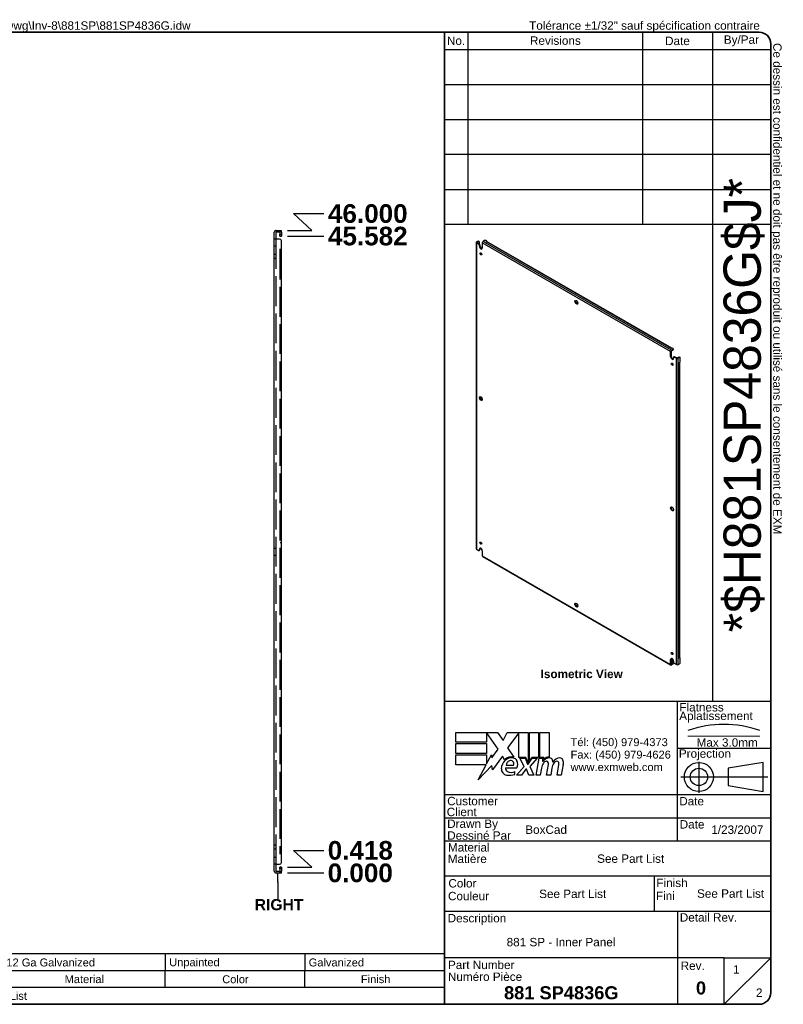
# Model space of a CAD drawing. Header units: inches. Extents: x 4 to 113, y 3 to 73.
# Tile 2 of 2: x 58 to 113, y 3 to 73. Entities that reach past the tile are written whole.
import ezdxf
from ezdxf.enums import TextEntityAlignment as Align

# ---------------------------------------------------------------- set-up
doc = ezdxf.new("R2010")
doc.units = ezdxf.units.IN
doc.header["$LTSCALE"] = 11.111111
doc.header["$MEASUREMENT"] = 0
for name, pattern in [('CHAIN', [0.7087, 0.4724, -0.0591, 0.1181, -0.0591]), ('DASHED', [0.2067, 0.1654, -0.0413]), ('DASHED_SPACE', [0.2067, 0.1654, -0.0413])]:
    doc.linetypes.add(name, pattern=pattern)
doc.layers.get('0').update_dxf_attribs({"lineweight": 25})
for name, color, linetype, lineweight in [('Centerline(ANSI)', 7, 'Continuous', 25), ('Dimensions(ANSI)', 7, 'Continuous', 25), ('Hidden Edges(ANSI)', 7, 'DASHED_SPACE', 25), ('Sketch Geometry(ANSI)', 7, 'Continuous', 25), ('Symbols(ANSI)', 7, 'Continuous', 25), ('Visible Edges(ANSI)', 7, 'Continuous', 25), ('Visible Tangent Edges(ANSI)', 7, 'Continuous', 25)]:
    doc.layers.add(name, color=color, linetype=linetype, lineweight=lineweight)
doc.styles.add('Current-ANSI', font='arial.ttf')
doc.styles.add('Dimension-ANSI', font='arialbd.ttf')
doc.styles.add('Part List-ANSI', font='arial.ttf')
doc.styles.add('Text Style44', font='arialbd.ttf')
doc.styles.add('Text Style83', font='FRE3OF9X.TTF')
doc.dimstyles.new('INCH-ANSI', dxfattribs={"dimscale": 11.111111, "dimtxt": 0.12, "dimasz": 0.098425, "dimexe": 0.04, "dimexo": 0.04, "dimgap": 0.031496, "dimtad": 0, "dimtih": 1, "dimtoh": 1, "dimdec": 3, "dimrnd": 1e-08, "dimzin": 0, "dimdsep": 46, "dimtxsty": 'Dimension-ANSI', "dimcen": 0.09, "dimdle": 0.312, "dimclrd": 179, "dimclre": 179, "dimclrt": 7, "dimadec": 1, "dimazin": 0, "dimtfac": 1, "dimtdec": 3, "dimtofl": 0, "dimtmove": 0, "dimatfit": 3, "dimfxl": 1, "dimtolj": 1, "dimtzin": 4, "dimlwd": 25, "dimlwe": 25, "dimarcsym": 0})

# ---------------------------------------------------------------- blocks, each defined once
blk = doc.blocks.new('Parts List')
at = {"layer": 'Symbols(ANSI)'}
for p, q in [((13.023, 0.795), (3.548, 0.795)), ((3.548, 0.795), (3.548, 0.615)), ((3.848, 0.795), (3.848, 0.615)), ((4.973, 0.795), (4.973, 0.615)), ((5.273, 0.795), (5.273, 0.615)), ((8.273, 0.795), (8.273, 0.615)), ((10.023, 0.795), (10.023, 0.615)), ((11.523, 0.795), (11.523, 0.615)), ((13.023, 0.795), (13.023, 0.615)), ((13.023, 0.615), (3.548, 0.615)), ((3.548, 0.435), (3.548, 0.615)), ((3.848, 0.435), (3.848, 0.615)), ((4.973, 0.435), (4.973, 0.615)), ((5.273, 0.435), (5.273, 0.615)), ((8.273, 0.435), (8.273, 0.615)), ((10.023, 0.435), (10.023, 0.615)), ((11.523, 0.435), (11.523, 0.615)), ((13.023, 0.435), (13.023, 0.615)), ((3.548, 0.255), (3.548, 0.435)), ((13.023, 0.435), (3.548, 0.435)), ((13.023, 0.255), (13.023, 0.435)), ((13.023, 0.255), (3.548, 0.255))]:
    blk.add_line(p, q, dxfattribs=at)
at = {"layer": 'Symbols(ANSI)', "char_height": 0.085, "attachment_point": 7, "line_spacing_factor": 0.25, "style": 'Part List-ANSI'}
for s, insert in [('1', (3.678, 0.662)), ('881 SP4836G-P', (3.888, 0.66)), ('0', (5.095, 0.66)), ('881 SP - Inner Panel Part', (5.313, 0.66)), ('12 Ga Galvanized', (8.321, 0.66)), ('Unpainted', (10.068, 0.638)), ('Galvanized', (11.565, 0.66)), ('Qty', (3.611, 0.456)), ('Part Number', (4.083, 0.481)), ('Rev', (5.027, 0.481)), ('Description', (6.485, 0.458)), ('Material', (8.946, 0.481)), ('Color', (10.637, 0.48)), ('Finish', (12.125, 0.481)), ('Parts List', (8.047, 0.301))]:
    blk.add_mtext(s, dxfattribs=dict(at, insert=insert))
blk = doc.blocks.new('Datum Identifier3')
at = {"layer": 'Symbols(ANSI)', "color": 7, "linetype": 'Continuous', "lineweight": 25}
for p, q in [((11.234, 1.566), (11.234, 1.664)), ((11.234, 1.566), (11.234, 1.571)), ((11.234, 1.571), (11.234, 1.387))]:
    blk.add_line(p, q, dxfattribs=at)
at = {"layer": 'Symbols(ANSI)', "color": 7, "insert": (10.986, 1.263), "char_height": 0.12, "attachment_point": 7, "line_spacing_factor": 0.25, "style": 'Dimension-ANSI'}
blk.add_mtext('RIGHT', dxfattribs=at)
blk = doc.blocks.new('*D16')
at = {"layer": 'Defpoints', "color": 0, "linetype": 'Continuous', "transparency": 16777216}
for p in [(76.915, 12.227), (76.915, 12.227), (79.961, 12.227)]:
    blk.add_point(p, dxfattribs=at)
at = {"layer": 'Dimensions(ANSI)', "color": 179, "linetype": 'Continuous', "lineweight": 25, "transparency": 16777216}
blk.add_line((77.359, 12.227), (79.961, 12.227), dxfattribs=at)
at = {"layer": 'Dimensions(ANSI)', "color": 7, "linetype": 'Continuous', "lineweight": 25, "transparency": 16777216, "insert": (82.556, 12.227), "char_height": 1.3333, "attachment_point": 5, "style": 'Dimension-ANSI'}
blk.add_mtext('\\A1;0.000', dxfattribs=at)
blk = doc.blocks.new('*D17')
at = {"layer": 'Defpoints', "color": 0, "linetype": 'Continuous', "transparency": 16777216}
for p in [(79.961, 13.839), (76.915, 12.645), (76.915, 12.227)]:
    blk.add_point(p, dxfattribs=at)
at = {"layer": 'Dimensions(ANSI)', "color": 179, "linetype": 'Continuous', "lineweight": 25, "transparency": 16777216}
for p, q in [((79.102, 12.645), (77.774, 13.839)), ((77.774, 13.839), (79.961, 13.839)), ((77.359, 12.645), (79.102, 12.645))]:
    blk.add_line(p, q, dxfattribs=at)
at = {"layer": 'Dimensions(ANSI)', "color": 7, "linetype": 'Continuous', "lineweight": 25, "transparency": 16777216, "insert": (82.561, 13.839), "char_height": 1.3333, "attachment_point": 5, "style": 'Dimension-ANSI'}
blk.add_mtext('\\A1;0.418', dxfattribs=at)
blk = doc.blocks.new('*D18')
at = {"layer": 'Defpoints', "color": 0, "linetype": 'Continuous', "transparency": 16777216}
for p in [(76.915, 57.809), (79.961, 57.809), (76.915, 12.227)]:
    blk.add_point(p, dxfattribs=at)
at = {"layer": 'Dimensions(ANSI)', "color": 179, "linetype": 'Continuous', "lineweight": 25, "transparency": 16777216}
blk.add_line((77.359, 57.809), (79.961, 57.809), dxfattribs=at)
at = {"layer": 'Dimensions(ANSI)', "color": 7, "linetype": 'Continuous', "lineweight": 25, "transparency": 16777216, "insert": (83.095, 57.809), "char_height": 1.3333, "attachment_point": 5, "style": 'Dimension-ANSI'}
blk.add_mtext('\\A1;45.582', dxfattribs=at)
blk = doc.blocks.new('*D19')
at = {"layer": 'Defpoints', "color": 0, "linetype": 'Continuous', "transparency": 16777216}
for p in [(79.961, 59.421), (76.915, 58.227), (76.915, 12.227)]:
    blk.add_point(p, dxfattribs=at)
at = {"layer": 'Dimensions(ANSI)', "color": 179, "linetype": 'Continuous', "lineweight": 25, "transparency": 16777216}
for p, q in [((79.102, 58.227), (77.774, 59.421)), ((77.774, 59.421), (79.961, 59.421)), ((77.359, 58.227), (79.102, 58.227))]:
    blk.add_line(p, q, dxfattribs=at)
at = {"layer": 'Dimensions(ANSI)', "color": 7, "linetype": 'Continuous', "lineweight": 25, "transparency": 16777216, "insert": (83.096, 59.421), "char_height": 1.3333, "attachment_point": 5, "style": 'Dimension-ANSI'}
blk.add_mtext('\\A1;46.000', dxfattribs=at)
blk = doc.blocks.new('Title Blocks EXM - ANSI B')
for p, q in [((13.372, 3.063), (13.372, 3.17)), ((13.372, 3.17), (13.818, 3.17)), ((13.824, 2.989), (13.701, 3.168)), ((13.701, 3.168), (13.701, 3.063)), ((13.818, 3.17), (13.877, 3.083)), ((13.877, 3.083), (13.923, 3.17)), ((13.923, 3.17), (14.146, 3.17)), ((14.046, 3.166), (13.924, 3.002)), ((14.046, 2.9), (14.046, 3.166)), ((14.146, 3.17), (14.146, 2.842)), ((14.16, 3.17), (14.259, 3.17)), ((14.16, 2.866), (14.16, 3.17)), ((14.259, 3.17), (14.259, 2.9)), ((14.273, 3.17), (14.372, 3.17)), ((14.273, 2.9), (14.273, 3.17)), ((14.372, 3.17), (14.372, 2.905)), ((13.701, 3.063), (13.372, 3.063)), ((13.372, 3.049), (13.701, 3.049)), ((13.372, 2.942), (13.372, 3.049)), ((13.701, 3.049), (13.701, 2.942)), ((13.758, 2.895), (13.824, 2.989)), ((13.924, 3.002), (13.993, 2.903)), ((13.701, 2.942), (13.372, 2.942)), ((13.372, 2.82), (13.372, 2.927)), ((13.372, 2.927), (13.701, 2.927)), ((13.701, 2.831), (13.752, 2.929)), ((13.701, 2.927), (13.701, 2.831)), ((13.752, 2.929), (13.758, 2.895)), ((13.87, 2.914), (13.765, 2.768)), ((13.893, 2.876), (13.87, 2.914)), ((14.121, 2.9), (14.046, 2.9)), ((14.059, 2.891), (14.113, 2.891)), ((14.105, 2.802), (14.059, 2.891)), ((14.113, 2.891), (14.139, 2.83)), ((14.146, 2.842), (14.121, 2.9)), ((14.146, 2.83), (14.19, 2.891)), ((14.185, 2.9), (14.16, 2.866)), ((14.245, 2.891), (14.164, 2.803)), ((14.259, 2.9), (14.185, 2.9)), ((14.19, 2.891), (14.245, 2.891)), ((14.232, 2.709), (14.264, 2.891)), ((14.264, 2.891), (14.302, 2.891)), ((14.314, 2.9), (14.273, 2.9)), ((14.302, 2.891), (14.299, 2.859)), ((14.299, 2.859), (14.309, 2.859)), ((14.312, 2.88), (14.314, 2.9)), ((13.695, 2.82), (13.372, 2.82)), ((13.612, 2.661), (13.695, 2.82)), ((13.758, 2.815), (13.612, 2.661)), ((13.765, 2.768), (13.758, 2.815)), ((13.905, 2.788), (14.027, 2.788)), ((13.91, 2.818), (13.99, 2.818)), ((14.023, 2.709), (14.105, 2.802)), ((14.122, 2.774), (14.077, 2.709)), ((14.13, 2.774), (14.122, 2.774)), ((14.155, 2.709), (14.13, 2.774)), ((14.139, 2.83), (14.146, 2.83)), ((14.164, 2.803), (14.209, 2.709)), ((14.289, 2.784), (14.276, 2.709)), ((14.345, 2.709), (14.365, 2.824)), ((14.402, 2.784), (14.389, 2.709)), ((14.457, 2.709), (14.477, 2.824)), ((14.523, 2.823), (14.501, 2.709)), ((14.005, 2.718), (14.005, 2.748)), ((14.077, 2.709), (14.023, 2.709)), ((14.209, 2.709), (14.155, 2.709)), ((14.276, 2.709), (14.232, 2.709)), ((14.389, 2.709), (14.345, 2.709)), ((14.501, 2.709), (14.457, 2.709))]:
    blk.add_line(p, q)
for centre, radius, start, end in [((13.991, 2.772), 0.133, 134.1684, 176.5646), ((13.968, 2.796), 0.11, 77.079, 133.1785), ((13.968, 2.796), 0.0996, 80.4085, 134.1684), ((13.965, 2.811), 0.056, 109.3797, 172.9975), ((13.959, 2.83), 0.0365, 51.1652, 109.3797), ((13.962, 2.833), 0.0318, 331.4547, 51.1652), ((13.981, 2.843), 0.0507, 23.8445, 85.0802), ((13.941, 2.826), 0.094, 336.1555, 23.8445), ((14.376, 2.816), 0.08, 89.4776, 147.4114), ((14.346, 2.818), 0.042, 96.03, 147.5992), ((14.37, 2.825), 0.08, 88.7952, 136.5849), ((14.344, 2.839), 0.02, 23.5571, 96.03), ((14.377, 2.862), 0.0338, 16.9928, 89.4776), ((14.317, 2.844), 0.096, 3.6169, 16.9928), ((14.486, 2.814), 0.0819, 89.6788, 153.9508), ((14.458, 2.818), 0.042, 96.1027, 147.6083), ((14.456, 2.839), 0.02, 23.5487, 96.1027), ((14.487, 2.861), 0.035, 18.4748, 89.6788), ((14.429, 2.842), 0.096, 349, 18.4748), ((13.925, 2.776), 0.0658, 176.5646, 261.5605), ((13.936, 2.779), 0.032, 163.5261, 244.6784), ((13.966, 2.842), 0.102, 244.6784, 292.5609), ((14.442, 2.757), 0.155, 147.5992, 170), ((14.325, 2.831), 0.041, 350, 23.5571), ((14.555, 2.759), 0.155, 148.5584, 170.8257), ((14.437, 2.831), 0.041, 349.9922, 23.5487), ((13.945, 2.911), 0.202, 261.5605, 287.3343)]:
    blk.add_arc(centre, radius, start, end)
at = {"layer": 'Centerline(ANSI)', "linetype": 'DASHED', "lineweight": 18, "ltscale": 0.507983}
blk.add_line((15.861, 3.128), (16.632, 3.128), dxfattribs=at)
at = {"layer": 'Centerline(ANSI)', "linetype": 'CHAIN', "ltscale": 0.185148}
blk.add_line((15.979, 2.855), (15.979, 2.521), dxfattribs=at)
at = {"layer": 'Centerline(ANSI)', "linetype": 'CHAIN', "ltscale": 0.437897}
blk.add_line((15.786, 2.691), (16.717, 2.691), dxfattribs=at)
at = {"layer": 'Sketch Geometry(ANSI)'}
for p, q in [((13.25, 10.687), (16.625, 10.687)), ((13.5, 10.687), (13.5, 8.625)), ((15.375, 10.687), (15.375, 8.625)), ((16.125, 10.687), (16.125, 3.5)), ((13.25, 10.5), (16.75, 10.5)), ((16.75, 10.562), (16.75, 0.375)), ((13.25, 10.125), (16.75, 10.125)), ((13.25, 9.75), (16.75, 9.75)), ((16.75, 9.375), (13.25, 9.375)), ((13.25, 9), (16.75, 9)), ((16.75, 9), (16.75, 8.625)), ((13.25, 8.625), (16.75, 8.625)), ((16.75, 3.5), (13.25, 3.5)), ((15.75, 2), (15.75, 3.5)), ((15.75, 3), (16.75, 3)), ((16.669, 2.847), (16.294, 2.785)), ((16.294, 2.785), (16.294, 2.598)), ((16.669, 2.535), (16.669, 2.847)), ((16.294, 2.598), (16.669, 2.535)), ((16.75, 2.5), (13.25, 2.5)), ((16.75, 2.25), (13.25, 2.25)), ((16.75, 2), (13.25, 2)), ((13.25, 1.629), (16.75, 1.629)), ((15.499, 1.629), (15.499, 1.25)), ((13.25, 1.25), (16.75, 1.25)), ((15.75, 1.25), (15.75, 0.75)), ((15.75, 0.75), (13.25, 0.75)), ((16.25, 0.75), (15.75, 0.75)), ((15.75, 0.75), (15.75, 0.25)), ((16.25, 0.25), (16.25, 0.75)), ((16.25, 0.75), (16.75, 0.75)), ((16.25, 0.25), (16.75, 0.75)), ((16.625, 0.25), (13.25, 0.25))]:
    blk.add_line(p, q, dxfattribs=at)
at = {"layer": 'Sketch Geometry(ANSI)', "linetype": 'Continuous', "lineweight": 35}
for p, q in [((13.25, 8.625), (13.25, 10.687)), ((13.25, 8.625), (13.25, 3.5)), ((13.25, 0.25), (13.25, 3.5))]:
    blk.add_line(p, q, dxfattribs=at)
at = {"layer": 'Sketch Geometry(ANSI)'}
for radius in [0.156, 0.0935]:
    blk.add_circle((15.979, 2.691), radius, dxfattribs=at)
for centre, radius, start, end in [((16.625, 10.562), 0.125, 0, 90), ((16.247, 2.112), 1.143, 70.2973, 109.7027), ((16.625, 0.375), 0.125, 270, 0)]:
    blk.add_arc(centre, radius, start, end, dxfattribs=at)
at = {"layer": 'Symbols(ANSI)', "color": 7, "char_height": 0.09, "style": 'Current-ANSI'}
for s, insert, width, attachment_point in [('No.', (13.373, 10.595), 0.25039, 5), ('Revisions', (14.439, 10.596), 1.87331, 5), ('Date', (15.749, 10.593), 0.75135, 5), ('By/Par', (16.435, 10.594), 0.62202, 5), ('Date', (15.773, 2.136), 0.26554, 7), ('Rev.', (15.783, 0.618), 0.25854, 7)]:
    blk.add_mtext(s, dxfattribs=dict(at, insert=insert, width=width, attachment_point=attachment_point))
for s, insert, attachment_point in [('\\fArial|b1|i0;\\H0.0900;Isometric View', (14.281, 3.842), 1), ('Flatness', (15.77, 3.393), 7), ('Aplatissement', (15.768, 3.275), 7), ('Max 3.0mm', (15.954, 3.015), 7), ('Projection', (15.764, 2.87), 7), ('Customer', (13.278, 2.386), 7), ('Date', (15.768, 2.385), 7), ('Client', (13.273, 2.269), 7), ('Drawn By', (13.278, 2.117), 7), ('Dessiné Par', (13.278, 2.016), 7), ('Material', (13.286, 1.889), 7), ('Matière', (13.284, 1.766), 7), ('Color', (13.291, 1.503), 7), ('Finish', (15.523, 1.508), 7), ('Couleur', (13.287, 1.366), 7), ('Fini', (15.518, 1.37), 7), ('Description', (13.283, 1.103), 7), ('Detail Rev.', (15.774, 1.137), 7), ('Part Number', (13.287, 0.627), 7), ('Numéro Pièce', (13.286, 0.5), 7)]:
    blk.add_mtext(s, dxfattribs=dict(at, insert=insert, attachment_point=attachment_point))
at = {"layer": 'Symbols(ANSI)', "color": 7, "insert": (14.602, 3.107), "char_height": 0.085, "attachment_point": 1, "line_spacing_factor": 0.944221, "style": 'Current-ANSI'}
blk.add_mtext('\\fArial|b0|i0;\\H0.0850;Tél: (450) 979-4373\\PFax: (450) 979-4626\\Pwww.exmweb.com', dxfattribs=at)
at = {"layer": 'Symbols(ANSI)', "color": 7, "style": 'Current-ANSI'}
for tag, p in [('REV1', (13.375, 10.313)), ('REV1DATE', (15.75, 10.31)), ('REV1BY', (16.437, 10.313)), ('REV2', (13.373, 9.938)), ('REV2DATE', (15.747, 9.941)), ('REV2BY', (16.437, 9.938)), ('REV3', (13.374, 9.563)), ('REV3DATE', (15.752, 9.563)), ('REV3BY', (16.437, 9.564)), ('REV4', (13.377, 9.188)), ('REV4DATE', (15.752, 9.188)), ('REV4BY', (16.441, 9.188)), ('REV5', (13.373, 8.813)), ('REV5DATE', (15.752, 8.813)), ('REV5BY', (16.438, 8.811)), ('MFG_APPROVED_DATE', (16.393, 2.374)), ('DETAIL_REV', (16.249, 0.926))]:
    blk.add_attdef(tag, text='', height=0.09, dxfattribs=at).set_placement(p, align=Align.MIDDLE_CENTER)
for tag, p in [('REV1DESC', (13.526, 10.31)), ('REV2DESC', (13.525, 9.937)), ('REV3DESC', (13.528, 9.564)), ('REV4DESC', (13.533, 9.19)), ('REV5DESC', (13.532, 8.811)), ('COMPANY', (14.12, 2.375))]:
    blk.add_attdef(tag, text='', height=0.09, dxfattribs=at).set_placement(p, align=Align.MIDDLE_LEFT)
at = {"layer": 'Symbols(ANSI)', "color": 7, "style": 'Text Style83'}
blk.add_attdef('BARCODE_001', (16.643, 4.244), '', height=0.4, rotation=90, dxfattribs=at)
at = {"layer": 'Symbols(ANSI)', "color": 7}
for tag, p, height, style in [('AUTHOR_001', (14.116, 2.08), 0.09, 'Current-ANSI'), ('IDW_DATE_001', (16.112, 2.08), 0.09, 'Current-ANSI'), ('MATERIEL_001', (14.887, 1.769), 0.09, 'Current-ANSI'), ('COLOR_001', (14.265, 1.391), 0.09, 'Current-ANSI'), ('FINISH_001', (15.959, 1.394), 0.09, 'Current-ANSI'), ('IDW_DESC_001', (13.916, 0.873), 0.09, 'Current-ANSI'), ('Sheet_Number_001', (16.346, 0.58), 0.09, 'Current-ANSI'), ('IDW_NAME_001', (13.888, 0.304), 0.14, 'Text Style44'), ('IDW_REV_001', (15.947, 0.355), 0.14, 'Text Style44'), ('Number_of_sheets_001', (16.591, 0.33), 0.09, 'Current-ANSI')]:
    blk.add_attdef(tag, p, '', height=height, dxfattribs=dict(at, style=style))
blk = doc.blocks.new('Borders EXM - B (Inch)')
at = {"layer": 'Sketch Geometry(ANSI)', "linetype": 'Continuous', "lineweight": 35}
for p, q in [((16.398, 10.692), (0.523, 10.692)), ((0.398, 10.567), (0.398, 0.255)), ((16.523, 0.38), (16.523, 10.567)), ((0.398, 0.255), (16.398, 0.255))]:
    blk.add_line(p, q, dxfattribs=at)
for centre, start, end in [((0.523, 10.567), 90, 180), ((16.398, 10.567), 0, 90), ((16.398, 0.38), 270, 0)]:
    blk.add_arc(centre, 0.125, start, end, dxfattribs=at)
at = {"layer": 'Symbols(ANSI)', "color": 7, "char_height": 0.09, "attachment_point": 7, "style": 'Current-ANSI'}
for s, insert in [('Tolerance ±1/32" unless otherwise specified', (0.509, 10.692)), ('Tolérance ±1/32" sauf spécification contraire', (13.93, 10.691))]:
    blk.add_mtext(s, dxfattribs=dict(at, insert=insert))
for s, insert, rotation in [('This drawing is confidential and must not be reproduced or used without the consent of EXM', (0.398, 5.419), 90), ('Ce dessin est confidentiel et ne doit pas être reproduit ou utilisé sans le consentement de EXM', (16.522, 10.576), 270)]:
    blk.add_mtext(s, dxfattribs=dict(at, insert=insert, rotation=rotation))
at = {"layer": 'Symbols(ANSI)', "color": 7, "style": 'Current-ANSI'}
blk.add_attdef('FILENAME_AND_PATH_001', (6.601, 10.718), '', height=0.09, dxfattribs=at)

msp = doc.modelspace()

# ---------------------------------------------------------------- linework, layer by layer
at = {"layer": 'Hidden Edges(ANSI)', "ltscale": 0.029899}
for p, q in [((76.7788, 58.1219), (76.7788, 58.2269)), ((76.915, 57.9024), (76.81, 57.9024)), ((76.508, 57.1019), (76.403, 57.1019)), ((76.508, 56.4969), (76.403, 56.4969)), ((76.508, 56.2069), (76.403, 56.2069)), ((76.403, 35.4769), (76.508, 35.4769)), ((76.915, 35.8519), (76.81, 35.8519)), ((76.403, 34.9769), (76.508, 34.9769)), ((76.81, 34.6019), (76.915, 34.6019)), ((76.403, 14.2469), (76.508, 14.2469)), ((76.403, 13.9569), (76.508, 13.9569)), ((76.403, 13.3519), (76.508, 13.3519)), ((76.7788, 12.3319), (76.7788, 12.2269)), ((76.915, 12.5514), (76.81, 12.5514))]:
    msp.add_line(p, q, dxfattribs=at)
at = {"layer": 'Hidden Edges(ANSI)', "ltscale": 1.159807}
msp.add_line((76.508, 57.6019), (76.508, 12.8519), dxfattribs=at)
at = {"layer": 'Hidden Edges(ANSI)', "ltscale": 1.162447}
msp.add_line((76.81, 56.8519), (76.81, 13.6019), dxfattribs=at)
at = {"layer": 'Hidden Edges(ANSI)', "ltscale": 0.051999}
for centre, start, end in [((76.779, 58.0909), 13.17589, 90), ((76.779, 12.3629), 270, 346.82411)]:
    msp.add_arc(centre, 0.136, start, end, dxfattribs=at)
at = {"layer": 'Visible Edges(ANSI)'}
for p, q in [((76.403, 57.6019), (76.403, 58.0909)), ((76.508, 58.0909), (76.508, 57.6019)), ((76.539, 58.2269), (76.79, 58.2269)), ((76.539, 58.1219), (76.79, 58.1219)), ((76.79, 58.2269), (76.915, 58.2269)), ((76.915, 58.1219), (76.79, 58.1219)), ((76.81, 58.0909), (76.81, 57.9339)), ((76.81, 57.8089), (76.81, 57.9339)), ((76.81, 57.8089), (76.915, 57.8089)), ((76.915, 58.1219), (76.915, 58.2269)), ((76.915, 58.0909), (76.915, 57.9339)), ((76.915, 57.9339), (76.915, 57.8089)), ((76.403, 12.8519), (76.403, 57.6019)), ((76.539, 57.6019), (76.403, 57.6019)), ((76.79, 57.6019), (76.539, 57.6019)), ((76.915, 56.8521), (76.915, 57.4769)), ((90.8425, 57.3645), (90.8425, 35.4416)), ((90.8664, 57.3978), (90.9729, 57.4593)), ((91.0209, 57.242), (90.8664, 57.3312)), ((90.911, 57.3721), (91.0175, 57.4336)), ((90.911, 57.3569), (91.0654, 57.2677)), ((91.0104, 57.463), (91.055, 57.4373)), ((91.0705, 57.403), (91.0705, 57.2645)), ((91.0739, 57.0889), (91.0739, 57.1502)), ((91.1184, 57.1759), (91.1184, 57.1147)), ((91.286, 57.3285), (91.286, 56.9665)), ((91.4502, 57.4899), (91.3437, 57.4284)), ((91.5514, 57.426), (91.6092, 57.4593)), ((91.5515, 57.4259), (91.5514, 57.426)), ((91.5516, 57.426), (91.5515, 57.4259)), ((91.6092, 57.4593), (91.5563, 57.4899)), ((104.8338, 49.7851), (91.5924, 57.43)), ((91.6092, 57.4593), (91.6092, 57.4203)), ((76.7788, 56.8519), (76.7788, 56.8521)), ((76.7788, 56.8521), (76.915, 56.8521)), ((76.779, 56.8519), (76.7788, 56.8519)), ((76.915, 56.8519), (76.779, 56.8519)), ((76.915, 13.6019), (76.915, 56.8519)), ((91.126, 57.0647), (91.1503, 57.0507)), ((91.2033, 56.9589), (91.2033, 56.9457)), ((91.2033, 56.5901), (91.2033, 56.5091)), ((104.7564, 49.1893), (104.7564, 49.5514)), ((104.801, 49.5771), (104.801, 49.2151)), ((104.8099, 49.7712), (104.8098, 49.7713)), ((104.8098, 49.7713), (104.8099, 49.7713)), ((104.8676, 49.8046), (104.8099, 49.7712)), ((104.8141, 49.6513), (104.9206, 49.7128)), ((104.8141, 49.5999), (104.9206, 49.6613)), ((104.9206, 49.774), (104.8676, 49.8046)), ((104.9426, 49.7434), (104.9426, 49.692)), ((104.9685, 49.1281), (104.9685, 49.0669)), ((104.9841, 49.1624), (105.0286, 49.1881)), ((105.176, 49.0696), (105.0216, 49.1587)), ((105.0661, 49.1844), (105.2206, 49.0953)), ((105.3533, 49.1568), (105.2469, 49.0953)), ((105.3979, 49.131), (105.2914, 49.0696)), ((105.4354, 49.1347), (105.3908, 49.1605)), ((105.3931, 48.761), (105.4509, 48.7943)), ((105.3931, 48.7609), (105.3931, 48.761)), ((105.3932, 48.7609), (105.3931, 48.7609)), ((105.4171, 27.6061), (105.4171, 48.7748)), ((105.4509, 48.7943), (105.4509, 49.1004)), ((91.1191, 46.2619), (91.1191, 46.2887)), ((91.1636, 46.3192), (91.1636, 46.1886)), ((91.2033, 46.1199), (91.1941, 46.1146)), ((91.2033, 46.1199), (91.2033, 46.1067)), ((90.8664, 35.4083), (91.0209, 35.3191)), ((91.0584, 35.3154), (91.1029, 35.3411)), ((91.0739, 35.3497), (91.0739, 35.411)), ((91.1184, 35.4367), (91.1184, 35.3754)), ((91.1878, 35.8589), (91.1751, 35.8516)), ((91.286, 35.2885), (91.286, 34.9264)), ((91.3029, 34.8891), (104.7733, 27.112)), ((97.9618, 31.4611), (97.9733, 31.4545)), ((97.9641, 31.4493), (97.9733, 31.4545)), ((98.0129, 31.3858), (98.126, 31.3205)), ((98.0774, 31.2972), (98.0542, 31.3106)), ((104.7564, 27.1493), (104.7564, 27.5113)), ((104.801, 27.5371), (104.801, 27.175)), ((104.801, 27.5126), (104.8145, 27.5047)), ((105.4509, 27.606), (105.3931, 27.5727)), ((105.3931, 27.5727), (105.3931, 27.5728)), ((105.3931, 27.5728), (105.3932, 27.5728)), ((105.4171, 27.6256), (105.4509, 27.606)), ((105.4509, 27.3), (105.4509, 27.606)), ((104.8098, 27.2874), (104.8099, 27.2875)), ((104.8099, 27.2874), (104.8098, 27.2874)), ((104.8676, 27.3207), (104.8099, 27.2874)), ((104.9206, 27.2289), (104.8141, 27.1674)), ((104.9206, 27.1775), (104.8141, 27.116)), ((104.823, 27.3872), (104.823, 27.3102)), ((104.8676, 27.4129), (104.8676, 27.336)), ((104.8676, 27.3207), (104.9206, 27.2902)), ((104.9426, 27.2081), (104.9426, 27.2595)), ((104.9685, 27.3889), (104.9685, 27.3276)), ((105.0216, 27.2358), (105.176, 27.1466)), ((105.2914, 27.1466), (105.3979, 27.2081)), ((76.7788, 13.6017), (76.7788, 13.6019)), ((76.7788, 13.6019), (76.779, 13.6019)), ((76.915, 13.6017), (76.7788, 13.6017)), ((76.915, 13.6019), (76.779, 13.6019)), ((76.915, 12.9769), (76.915, 13.6017)), ((76.539, 12.8519), (76.403, 12.8519)), ((76.403, 12.3629), (76.403, 12.8519)), ((76.508, 12.8519), (76.508, 12.3629)), ((76.539, 12.8519), (76.79, 12.8519)), ((76.79, 12.3319), (76.539, 12.3319)), ((76.79, 12.2269), (76.539, 12.2269)), ((76.79, 12.3319), (76.915, 12.3319)), ((76.915, 12.2269), (76.79, 12.2269)), ((76.81, 12.5199), (76.81, 12.6449)), ((76.915, 12.6449), (76.81, 12.6449)), ((76.81, 12.5199), (76.81, 12.3629)), ((76.915, 12.6449), (76.915, 12.5199)), ((76.915, 12.5199), (76.915, 12.3629)), ((76.915, 12.2269), (76.915, 12.3319))]:
    msp.add_line(p, q, dxfattribs=at)
for centre, radius, start, end in [((76.539, 58.0909), 0.136, 90, 180), ((76.539, 58.0909), 0.031, 90, 180), ((76.779, 58.0909), 0.031, 0, 90), ((76.779, 58.0909), 0.136, 0, 13.17589), ((76.79, 57.4769), 0.125, 0, 90), ((76.79, 12.9769), 0.125, 270, 0), ((76.539, 12.3629), 0.136, 180, 270), ((76.539, 12.3629), 0.031, 180, 270), ((76.779, 12.3629), 0.031, 270, 0), ((76.779, 12.3629), 0.136, 346.82411, 0)]:
    msp.add_arc(centre, radius, start, end, dxfattribs=at)
for centre, major_axis, start_param, end_param in [((90.9241, 57.3645), (-0.0816, 0), 5.4977871, 7.0685835), ((90.9241, 57.3645), (-0.0186, 0), 5.4977871, 7.0685835), ((90.9729, 57.3981), (0.0375, 0.065), 0, 0.7853982), ((91.0175, 57.3723), (0.0375, 0.065), 5.4977871, 7.0685835), ((91.0209, 57.1808), (0.0375, -0.065), 0.7853982, 2.3561945), ((91.0654, 57.2065), (-0.0375, 0.065), 3.9269908, 5.4977871), ((91.18, 57.0277), (0.075, -0.1299), 3.9269908, 7.0685835), ((91.2245, 57.0534), (0.075, -0.1299), 3.9269908, 5.9816518), ((91.3437, 57.3618), (0.0408, 0.0707), 0.7853982, 2.3561945), ((91.5032, 57.4593), (0.075, 0), 0.7853982, 2.3561945), ((91.5516, 57.3594), (0.0408, 0.0707), 0, 0.7853982), ((91.1503, 56.9895), (-0.0375, 0.065), 3.9269908, 5.4977871), ((91.2245, 56.5635), (0.0435, -0.0753), 3.679154, 5.7456239), ((98.0658, 53.1036), (-0.075, 0.1299), 0.3015335, 2.8400592), ((104.8141, 49.5847), (0.0408, 0.0707), 0.7853982, 2.3561945), ((104.8141, 49.5847), (0.0093, 0.0161), 0.7853982, 2.3561945), ((104.8099, 49.7047), (0.0408, 0.0707), 0.7311589, 0.7853982), ((104.8676, 49.7434), (0.075, 0), 5.4977871, 7.0685835), ((104.8676, 49.692), (0.075, 0), 5.4977871, 6.2831853), ((104.8625, 49.1281), (0.075, -0.1299), 3.9269908, 7.0685835), ((104.907, 49.1538), (0.075, -0.1299), 3.9269908, 5.9816518), ((104.907, 48.6639), (0.0435, -0.0753), 3.679154, 5.7456239), ((105.0216, 49.0975), (-0.0375, 0.065), 5.4977871, 7.0685835), ((105.0661, 49.1232), (-0.0375, 0.065), 5.4977871, 6.2831853), ((105.2337, 49.1029), (0.0816, 0), 3.9269908, 5.4977871), ((105.2337, 49.1029), (0.0186, 0), 3.9269908, 5.4977871), ((105.3533, 49.0955), (0.0375, 0.065), 0, 0.7853982), ((105.3355, 48.7942), (0.0816, 0), 5.4977871, 5.5520264), ((105.3979, 49.0698), (0.0375, 0.065), 5.4977871, 7.0685835), ((91.2245, 46.2144), (-0.075, 0.1299), 0.3015335, 2.8400592), ((91.2033, 46.1657), (0.0281, -0.0486), 3.9269908, 5.4977871), ((104.907, 38.3148), (-0.075, 0.1299), 0.3015335, 2.8400592), ((90.9241, 35.4416), (-0.0816, 0), 0, 0.7853982), ((91.0209, 35.3803), (0.0375, -0.065), 5.4977871, 7.0685835), ((91.18, 35.3497), (-0.075, 0.1299), 3.9269908, 7.0685835), ((91.0654, 35.4061), (0.0375, -0.065), 0, 0.7853982), ((91.2245, 35.3754), (-0.075, 0.1299), 0.3015335, 0.7853982), ((91.2245, 35.8653), (0.0435, -0.0753), 3.679154, 5.7456239), ((91.1503, 35.9239), (0.0375, -0.065), 0, 0.7628134), ((91.3437, 34.9598), (-0.0408, -0.0707), 5.4977871, 6.2831853), ((98.0658, 31.4256), (-0.075, 0.1299), 0.3015335, 2.8400592), ((98.0129, 31.4316), (0.0281, -0.0486), 3.9269908, 5.4977871), ((104.8625, 27.4501), (-0.075, 0.1299), 3.9269908, 7.0685835), ((104.907, 27.4758), (-0.075, 0.1299), 0.3015335, 0.7853982), ((104.8145, 27.4435), (-0.0375, 0.065), 3.9269908, 5.4977871), ((104.907, 27.9657), (0.0435, -0.0753), 3.679154, 5.7456239), ((105.3355, 27.6061), (0.0816, 0), 5.4977871, 6.2831853), ((104.8141, 27.1826), (-0.0408, -0.0707), 5.4977871, 7.0685835), ((104.77, 27.4178), (0.0375, -0.065), 0.7853982, 1.7325469), ((104.8141, 27.1826), (-0.0093, -0.0161), 5.4977871, 7.0685835), ((104.8099, 27.3027), (0.0093, 0.0161), 3.9269908, 5.4977871), ((104.8099, 27.3027), (0.0408, 0.0707), 5.2663139, 5.4977871), ((104.8676, 27.2595), (0.075, 0), 5.4977871, 7.0685835), ((104.8676, 27.2081), (0.075, 0), 5.4977871, 6.2831853), ((105.0216, 27.297), (-0.0375, 0.065), 0.7853982, 2.3561945), ((105.2337, 27.1799), (0.0816, 0), 3.9269908, 5.4977871), ((105.3979, 27.2693), (-0.0375, -0.065), 0.7853982, 2.3561945)]:
    msp.add_ellipse(centre, major_axis=major_axis, ratio=0.5773503, start_param=start_param, end_param=end_param, dxfattribs=at)
for centre, major_axis in [((91.18, 56.5378), (0.0435, -0.0753)), ((98.0212, 53.0779), (0.075, -0.1299)), ((104.8625, 48.6382), (0.0435, -0.0753)), ((91.18, 46.1887), (0.075, -0.1299)), ((104.8625, 38.2891), (0.075, -0.1299)), ((91.18, 35.8396), (0.0435, -0.0753)), ((98.0212, 31.3999), (0.075, -0.1299)), ((104.8625, 27.94), (0.0435, -0.0753))]:
    msp.add_ellipse(centre, major_axis=major_axis, ratio=0.5773503, dxfattribs=at)
at = {"layer": 'Visible Tangent Edges(ANSI)'}
for p, q in [((90.8664, 57.3312), (90.8664, 35.4083)), ((90.911, 57.3569), (90.911, 57.3721)), ((90.9729, 57.4593), (91.0175, 57.4336)), ((91.0654, 57.2677), (91.0209, 57.242)), ((91.0739, 57.1502), (91.1184, 57.1759)), ((91.0739, 57.0889), (91.1184, 57.1147)), ((104.7564, 49.5514), (91.286, 57.3285)), ((104.8141, 49.6513), (91.3437, 57.4284)), ((104.8099, 49.7713), (91.5516, 57.426)), ((91.1503, 57.0507), (91.1342, 57.0414)), ((91.1941, 56.9536), (91.2033, 56.9589)), ((104.9206, 49.7128), (104.9206, 49.6613)), ((104.7564, 49.1893), (104.801, 49.2151)), ((105.0216, 49.1587), (105.0661, 49.1844)), ((105.176, 27.1466), (105.176, 49.0696)), ((105.2914, 27.1466), (105.2914, 49.0696)), ((105.3533, 49.1568), (105.3979, 49.131)), ((105.3932, 27.5728), (105.3932, 48.7609)), ((91.1636, 46.1886), (91.1456, 46.1782)), ((91.0739, 35.411), (91.1184, 35.4367)), ((91.1184, 35.3754), (91.0739, 35.3497)), ((91.2024, 35.8928), (91.1672, 35.8724)), ((91.286, 34.9264), (104.7564, 27.1493)), ((98.0129, 31.3858), (97.9949, 31.3754)), ((104.7564, 27.5113), (104.801, 27.5371)), ((104.8145, 27.5047), (104.801, 27.4969)), ((104.823, 27.3102), (104.801, 27.323)), ((104.8099, 27.2875), (104.801, 27.2926)), ((104.8141, 27.1674), (104.801, 27.175)), ((104.823, 27.3872), (104.8676, 27.4129)), ((104.9206, 27.2289), (104.9206, 27.1775))]:
    msp.add_line(p, q, dxfattribs=at)

# ---------------------------------------------------------------- block references
at = {"xscale": 6.666666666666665, "yscale": 6.666666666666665, "zscale": 6.666666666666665}
for name, p, values in [('Borders EXM - B (Inch)', (1.7683, 1.1313), {'FILENAME_AND_PATH_001': 'C:\\Vault_Workspace\\Inventor_Dwg\\Inv-8\\881SP\\881SP4836G.idw'}), ('Title Blocks EXM - ANSI B', (0.254, 1.1616), {'COLOR_001': 'See Part List', 'AUTHOR_001': 'BoxCad', 'IDW_DATE_001': '1/23/2007', 'IDW_REV_001': '0', 'Sheet_Number_001': '1', 'Number_of_sheets_001': '2', 'IDW_DESC_001': '881 SP - Inner Panel', 'IDW_NAME_001': '881 SP4836G', 'BARCODE_001': '*$H881SP4836G$J*', 'FINISH_001': 'See Part List', 'MATERIEL_001': 'See Part List'})]:
    msp.add_blockref(name, p, dxfattribs=at).add_auto_attribs(values)
at = {"layer": 'Symbols(ANSI)', "xscale": 6.666666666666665, "yscale": 6.666666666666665, "zscale": 6.666666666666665}
for name in ['Datum Identifier3', 'Parts List']:
    msp.add_blockref(name, (1.7683, 1.1313), dxfattribs=at)

# ---------------------------------------------------------------- dimensions: what is measured, and where the dimension line sits
at = {"layer": 'Dimensions(ANSI)', "color": 179, "linetype": 'Continuous', "lineweight": 25, "true_color": 0x262658}
for feature_location, offset, origin, picture, middle in [((76.915, 58.2269), (3.046, 1.1943), (76.915, 12.2269), '*D19', (83.0962, 59.4212)), ((76.915, 57.8089), (3.046, 0), (76.915, 12.2269), '*D18', (83.0953, 57.8089)), ((76.915, 12.6449), (3.046, 1.1943), (76.915, 12.2269), '*D17', (82.5605, 13.8392)), ((76.9149700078, 12.2268992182), (3.0459510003, 0), (76.9149700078, 12.2268992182), '*D16', (82.5564435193, 12.2268992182))]:
    dim = msp.add_ordinate_dim(feature_location=feature_location, offset=offset, dtype=0, origin=origin, dimstyle='INCH-ANSI', override={"dimgap": 0.031496, "dimtad": 0, "dimdec": 3, "dimlfac": 1, "dimtol": 0, "dimlim": 0, "dimtp": 0, "dimtm": 0, "dimtdec": 3}, dxfattribs=at)
    dim.commit()
    dim.dimension.update_dxf_attribs({"geometry": picture, "text_midpoint": middle})

doc.saveas('drawing.dxf')
